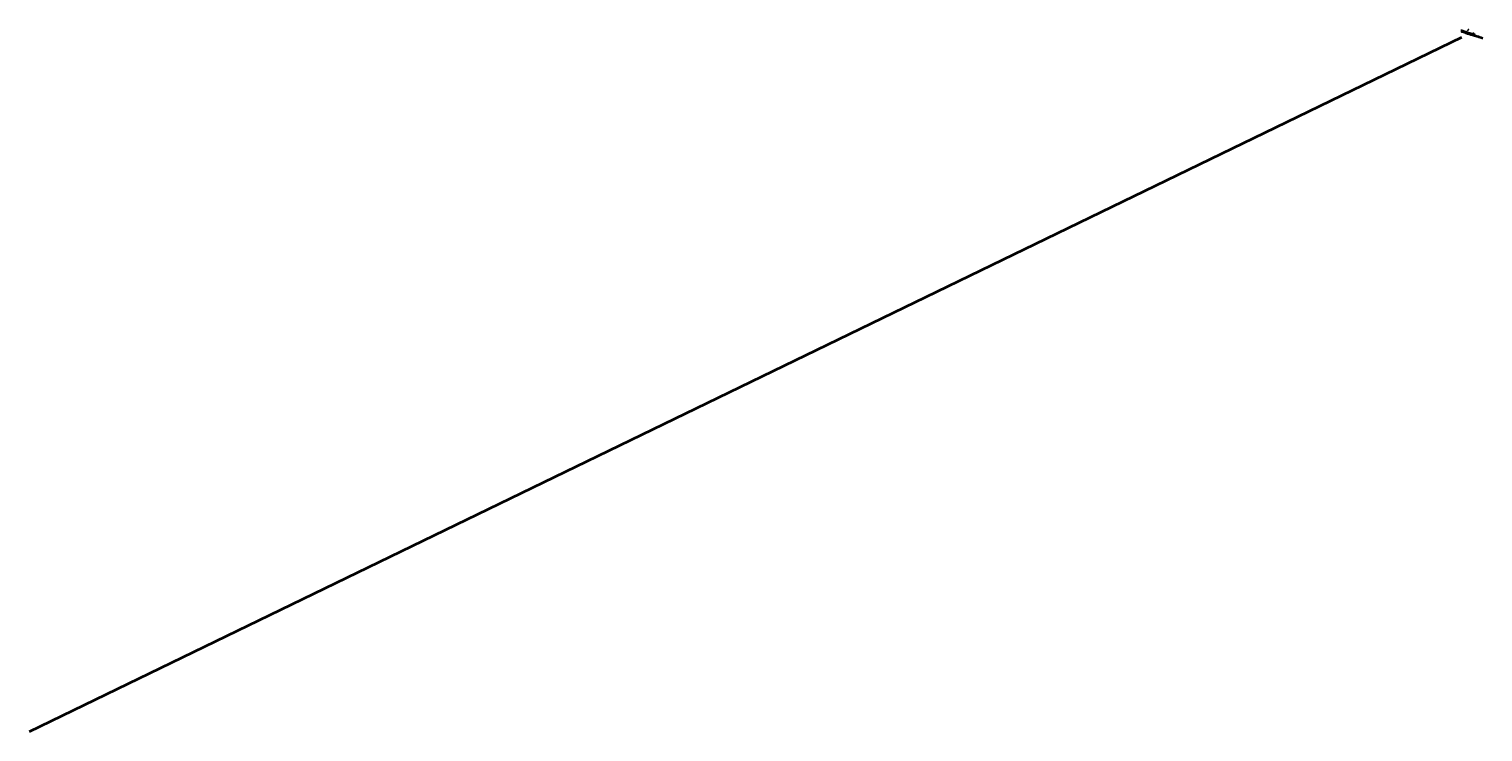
# Model space of a CAD drawing. Header units: metres. Extents: x -11 to 3521716, y 0 to 5943484.
# Tile 28 of 28: x 3481782 to 3521716, y 5924179 to 5943484. Entities that reach past the tile are written whole.
import ezdxf

# ---------------------------------------------------------------- set-up
doc = ezdxf.new("R2010")
doc.units = ezdxf.units.M
doc.linetypes.add('AUSGEZOGEN', pattern=[2, 1, 1])
for name, color, linetype in [('_NORDPFEIL', 7, 'Continuous'), ('IBJ_Stahlbau', 10, 'Continuous'), ('T__TEXT', 2, 'Continuous'), ('T__VERM', 3, 'Continuous')]:
    doc.layers.add(name, color=color, linetype=linetype)
doc.layers.add('IBJ_DB-Grenze', color=3, linetype='Continuous', true_color=0x00ff00)
doc.styles.add('SIMPLEX7', font='simplexd.shx', dxfattribs={"width": 0.7})
doc.styles.get("Standard").update_dxf_attribs({"font": 'simplex.shx', "width": 0.7})
doc.dimstyles.new('SOFI35$7', dxfattribs={"dimscale": 0, "dimtxt": 3.5, "dimasz": 3.5, "dimexe": 0.18, "dimexo": 0.0625, "dimgap": 0.945, "dimtad": 1, "dimdec": 3, "dimrnd": 0.001, "dimzin": 0, "dimdsep": 46, "dimtxsty": 'Standard', "dimblk1": 'SOF_BEMSTR1', "dimblk2": 'SOF_BEMSTR2', "dimcen": 3.5, "dimse1": 1, "dimse2": 1, "dimclrd": 1, "dimclre": 1, "dimclrt": 2, "dimadec": 0, "dimazin": 0, "dimtfac": 1, "dimtdec": 3, "dimtmove": 0, "dimatfit": 0, "dimfxl": 1, "dimtolj": 1, "dimtzin": 0, "dimlwd": 0, "dimlwe": 0, "dimarcsym": 0})

# ---------------------------------------------------------------- blocks, each defined once
blk = doc.blocks.new('NP')
at = {"color": 0}
for p, q in [((-0.6, 0), (-1, 0)), ((0, 1.8), (-0.4, -1.6)), ((-0.2, 0.2), (-0.1, 0.2)), ((-0.1, 0.2), (-0.2, -0.3)), ((0.2, -0.2), (-0.1, 0.2)), ((0.2, -0.3), (-0.1, 0.2)), ((0, 0.9), (0, 1.8)), ((0, 1.8), (0.4, -1.6)), ((0, 0.8), (0, 1.8)), ((0.1, 0.2), (0.2, 0.2)), ((0.1, 0.2), (0.2, -0.3)), ((0.1, 0.2), (0.1, 0.2)), ((-0.4, -1.6), (0, -1.2)), ((-0.3, -0.3), (-0.2, -0.3)), ((0, -1.7), (0, -0.8)), ((0.4, -1.6), (0, -1.2)), ((0.2, -0.3), (0.3, -0.3)), ((0.6, 0), (1, 0))]:
    blk.add_line(p, q, dxfattribs=at)
blk.add_ellipse((0, 0), major_axis=(0.56, 0.56), ratio=1, start_param=5.497787, end_param=11.780972, dxfattribs=at)
for points in [[(-0.3, -0.3), (-0.2, 0.2), (-0.2, -0.3), (-0.1, 0.2)], [(-0.1, 0.8), (0, 1.8), (0, 0.8), (-0.1, 0.8)], [(-0.1, 0.8), (0, 1.8), (0, 0.8), (-0.1, 0.8)], [(-0.1, 0.8), (0, 1.8), (0, 0.8), (0, 1.8)], [(-0.1, 0.2), (0.2, -0.2), (-0.1, 0.2), (0.2, -0.3)], [(0.2, -0.3), (0.1, 0.2), (0.3, -0.3), (0.2, 0.2)], [(-0.4, -1.6), (-0.3, -0.7), (0, -1.2), (0, -0.8)], [(0.2, -0.3), (0.2, -0.2), (0.2, -0.3), (0.2, -0.2)]]:
    blk.add_solid(points, dxfattribs=at)
blk = doc.blocks.new('SOF_BEMSTR1')
at = {"color": 0, "linetype": 'ByBlock', "lineweight": -2}
for p, q in [((-5, 0), (5, 0)), ((3.535, 3.535), (-3.535, -3.535)), ((0, 20), (0, -8.5))]:
    blk.add_line(p, q, dxfattribs=at)
blk = doc.blocks.new('SOF_BEMSTR2')
at = {"color": 0, "linetype": 'ByBlock', "lineweight": -2}
for p, q in [((-5, 0), (5, 0)), ((3.535, 3.535), (-3.535, -3.535)), ((0, -20), (0, 8.5))]:
    blk.add_line(p, q, dxfattribs=at)

msp = doc.modelspace()

# ---------------------------------------------------------------- hatches: boundary and pattern name
at = {"layer": 'IBJ_Stahlbau', "linetype": 'AUSGEZOGEN', "lineweight": 35}
h = msp.add_hatch(dxfattribs=at)
h.set_pattern_fill('ANSI31', color=256, scale=0.53, angle=76.76462751)
h.set_pattern_definition([(121.76462751, (8467083.2891, 1197867.7617), (-1.43070409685, -0.8858517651), [])])
h.paths.add_polyline_path([(3521281.3509, 5943376.9246), (3521283.5106, 5943376.0839), (3521287.8755, 5943387.7394), (3521285.7159, 5943388.58)])

# ---------------------------------------------------------------- linework, layer by layer
at = {"layer": 'IBJ_DB-Grenze', "linetype": 'AUSGEZOGEN', "lineweight": 35}
for p, q in [((3521125.19, 5943425.26), (3521139.31, 5943418.61)), ((3521139.31, 5943418.61), (3521183.24, 5943405.4)), ((3521183.24, 5943405.4), (3521216.68, 5943396.12)), ((3521216.68, 5943396.12), (3521229.3, 5943391.97)), ((3521130.84, 5943256.72), (3481781.5199, 5924178.8233))]:
    msp.add_line(p, q, dxfattribs=at)
for points in [[(3521112.81, 5943449.37), (3521136.26, 5943441.87), (3521241.28, 5943405.77), (3521264.27, 5943398.61), (3521280.46, 5943394.04), (3521323.88, 5943379.58), (3521356.07, 5943368.72), (3521432.61, 5943345.31), (3521434.0056, 5943349.873), (3521441.84, 5943347.71), (3521447.18, 5943364.19), (3521455.31, 5943361.72), (3521451.08, 5943349.22), (3521457.54, 5943343.2), (3521501.2, 5943329.81)], [(3521229.3, 5943391.97), (3521226.01, 5943387.69), (3521295.74, 5943363.77), (3521338.27, 5943351.87), (3521387.87, 5943335.44), (3521431.54, 5943322.61), (3521441.29, 5943320.01)], [(3521441.29, 5943320.01), (3521466.39, 5943313.7), (3521484.11, 5943307.41), (3521580.46, 5943277.47), (3521603.88, 5943269.99), (3521666.8, 5943250.02), (3521715.57, 5943231.59)]]:
    msp.add_lwpolyline(points, dxfattribs=at)
at = {"layer": 'IBJ_Stahlbau', "linetype": 'AUSGEZOGEN', "lineweight": 35}
msp.add_lwpolyline([(3521281.3509, 5943376.9246), (3521285.7159, 5943388.58), (3521287.8755, 5943387.7394), (3521283.5106, 5943376.0839)], close=True, dxfattribs=at)

# ---------------------------------------------------------------- block references
at = {"layer": '_NORDPFEIL', "xscale": 4.318143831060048, "yscale": 4.318143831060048, "zscale": 4.318143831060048, "rotation": 359.9985461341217}
msp.add_blockref('NP', (3521319.9632, 5943476.3037), dxfattribs=at)

# ---------------------------------------------------------------- texts
at = {"layer": 'T__TEXT', "color": 2, "linetype": 'AUSGEZOGEN', "lineweight": 35, "char_height": 1.75, "attachment_point": 1, "style": 'SIMPLEX7'}
for s, insert, width, rotation in [('DB-Grenze', (3521254.7809, 5943404.9955), 13.106938, 341.99911936), ('Gemeinde Himmelpforten \\PGemarkung Himmelpforten \\P^I03 0479', (3521281.7132, 5943455.8791), 40.276164, 0.54719831), ('Strecke 1720\\Pvon Hammah nach Himmelpforten', (3521290.9468, 5943385.1843), 42.282142, 341.99911936), ('bahnrechts', (3521314.6053, 5943386.8055), 13.106938, 341.99911936), ('DB-Grenze', (3521232.7536, 5943383.2599), 13.106938, 341.99911936), ('bahnlinks', (3521310.9666, 5943358.3507), 13.106938, 341.99911936)]:
    msp.add_mtext(s, dxfattribs=dict(at, insert=insert, width=width, rotation=rotation))
at = {"layer": 'T__VERM', "color": 2, "linetype": 'AUSGEZOGEN', "lineweight": 35, "insert": (3521293.226, 5943393.0057), "char_height": 1.75, "attachment_point": 7}
msp.add_mtext('\\A1;Durchlass km 221,961', dxfattribs=at)

# ---------------------------------------------------------------- leaders
at = {"layer": 'T__VERM', "linetype": 'AUSGEZOGEN', "lineweight": 35, "annotation_type": 0, "has_hookline": 1, "hookline_direction": 0, "text_width": 20.2417}
msp.add_leader([(3521285.96, 5943386.89), (3521289.2535, 5943392.5332), (3521292.7535, 5943392.5332)], dimstyle='SOFI35$7', override={"dimscale": 0}, dxfattribs=at)

doc.saveas('drawing.dxf')
